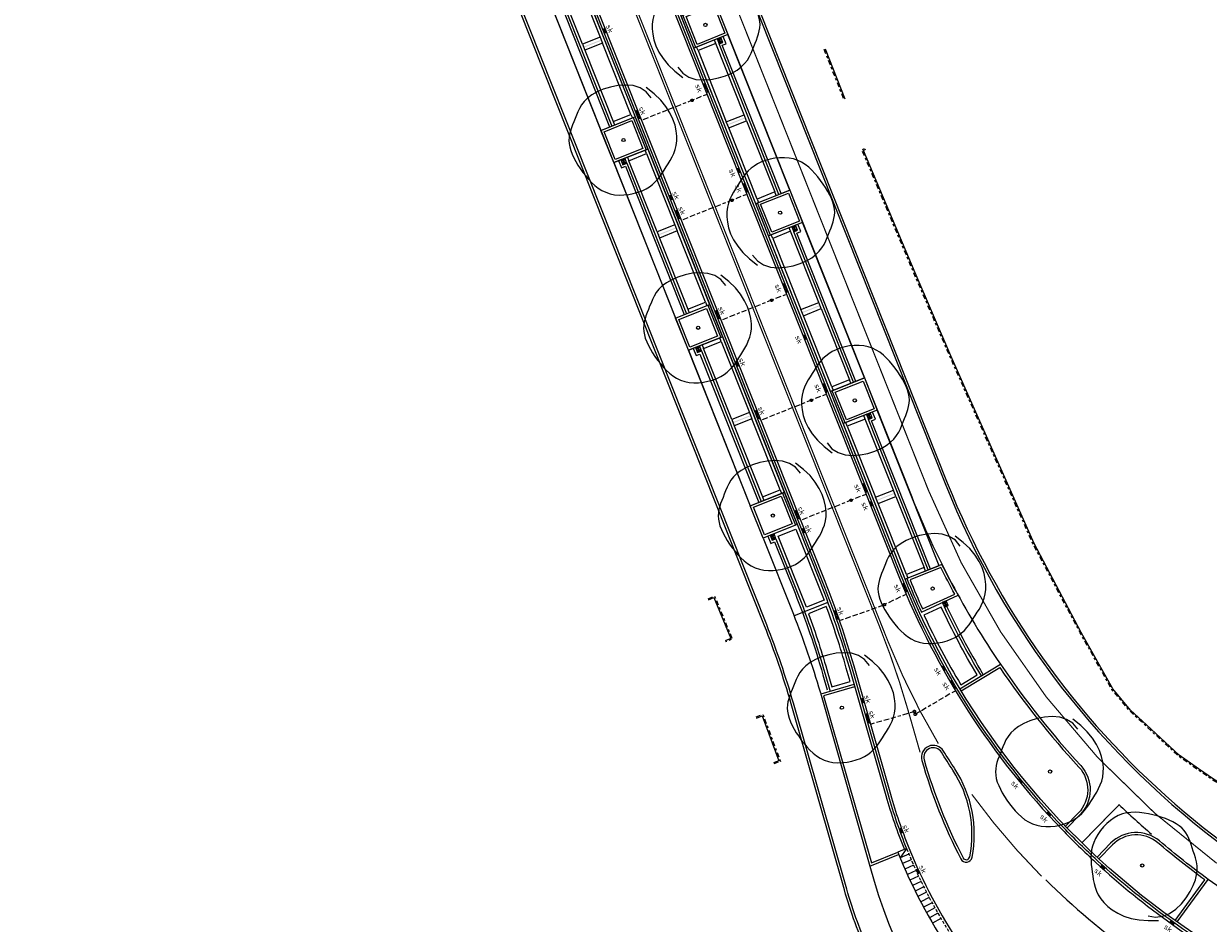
# Model space of a CAD drawing. Header units: metres. Extents: x 196678 to 197613, y 355400 to 356418.
# Tile 2 of 40: x 196814 to 196913, y 355769 to 355844. Entities that reach past the tile are written whole.
import ezdxf
from ezdxf.enums import TextEntityAlignment as Align

# ---------------------------------------------------------------- set-up
doc = ezdxf.new("R2010")
doc.units = ezdxf.units.M
for name, pattern in [('DASHED2', [0.375, 0.25, -0.125]), ('RI-GWA_AANSLUITLEIDING-SO', [23, 4, -1.8, 2.6, -1.8, 4.6, -1.8, 4.6, -1.8]), ('VH-OPSLUITBAND-SO', [10, 4, -2, 2, -2]), ('VW-11_STREEP', [2, 1, -1]), ('VW-30270_STREEP', [3, 0.3, -2.7])]:
    doc.linetypes.add(name, pattern=pattern)
for name, color, linetype, lineweight in [('N-WE-GR-BOOM-S', 7, 'Continuous', 18), ('N-WE-RI-GWA_KOLK_STRAATKOLK-450X300-S', 5, 'Continuous', 18), ('N-WE-RI-GWA_KOLK_STRAATKOLK-S', 5, 'Continuous', 18), ('N-WE-RI-GWA_KOLKAANSLUITLEIDING-G', 5, 'RI-GWA_AANSLUITLEIDING-SO', 18), ('N-WE-RI-HWA_KOLK-S', 5, 'Continuous', 18), ('N-WE-VH-GOOT-TEGEL_200x200-G', 5, 'Continuous', 18), ('N01-WE-VH-GOOT_TEGEL-G', 5, 'Continuous', 18), ('N01-WE-VH-KANTOPSLUITING_ACHTERKANTBAND-G', 5, 'Continuous', 18), ('N01-WE-VH-KANTOPSLUITING_ELEMENT_INRIT-G', 5, 'Continuous', 18), ('N01-WE-VH-KANTOPSLUITING_ELEMENT_INRIT_VOORKANT_BLOKKEN-G', 5, 'DASHED2', 18), ('N01-WE-VH-KANTOPSLUITING_GELEIDEBAND_50 200-G', 5, 'Continuous', 18), ('N01-WE-VH-KANTOPSLUITING_OPSLUITBAND_100X200-G', 5, 'VH-OPSLUITBAND-SO', 18), ('N01-WE-VH-KANTOPSLUITING_OPSLUITBAND_200X250-G', 5, 'Continuous', 18), ('N01-WE-VH-KANTOPSLUITING_TROTTOIRBAND_180X200-G', 5, 'Continuous', 18), ('N01-WE-VH-MATERIAALGRENS-G', 5, 'Continuous', 13), ('N01-WE-VW-MARKERING_DWARS_DRIEHOEK-G', 7, 'VW-HAAIETAND50_L', 25), ('N01-WE-VW-MARKERING_DWARS_DRIEHOEK_30-G', 7, 'VW-HAAIETAND30_L', 25), ('N01-WE-VW-MARKERING_LANGS_STREEP_11_010-G', 7, 'VW-11_STREEP', 13), ('N01-WE-VW-MARKERING_LANGS_STREEP_30270_010-G', 7, 'VW-30270_STREEP', 13), ('N01-WE-VW-MARKERING_LANGS_STREEP_DOORGETROKKEN-G', 7, 'Continuous', 13), ('N01-WE-VW-MARKERING_LANGS_STREEP_DOORGETROKKEN_010-G', 7, 'Continuous', 13), ('N02-WE-VH-OPENVERHARDING_STRAATBAKSTEEN_PARKEERVAK-V', 5, 'Continuous', 13)]:
    doc.layers.add(name, color=color, linetype=linetype, lineweight=lineweight)
doc.styles.add('NLCS-ISO-M250-T18', font='NLCS-ISO.ttf', dxfattribs={"height": 0.45})
doc.linetypes.add('VW-HAAIETAND30_L', pattern='A,0,-0.3,[150,NLCS.SHX,S=0.6,R=0,X=-0.375,Y=-0.15],-0.3', length=0.6)
doc.linetypes.add('VW-HAAIETAND50_L', pattern='A,0,-0.5,[150,NLCS.SHX,S=1,R=0,X=-0.625,Y=-0.25],-0.5', length=1)

# ---------------------------------------------------------------- blocks, each defined once
blk = doc.blocks.new('SGR-BOOM_09')
blk.add_lwpolyline([(-2.71, 3.84), (-3.39, 3.62), (-3.94, 3.22), (-4.37, 2.7), (-4.68, 2.07), (-4.9, 1.39), (-5.03, 0.69), (-5.08, 0), (-5.06, -0.63), (-4.98, -1.18), (-4.85, -1.66), (-4.68, -2.06), (-4.48, -2.41), (-4.25, -2.72), (-4.01, -2.98), (-3.76, -3.22), (-3.52, -3.45), (-3.28, -3.67), (-3.06, -3.89), (-2.83, -4.09), (-2.6, -4.28), (-2.36, -4.45), (-2.11, -4.6), (-1.85, -4.73), (-1.56, -4.82), (-1.25, -4.88), (-0.91, -4.92), (-0.55, -4.92), (-0.18, -4.9), (0.2, -4.86), (0.6, -4.79), (0.99, -4.71), (1.4, -4.61), (1.79, -4.49), (2.19, -4.36), (2.57, -4.21), (2.94, -4.03), (3.29, -3.83), (3.61, -3.59), (3.91, -3.32), (4.18, -3), (4.41, -2.65), (4.6, -2.26), (4.76, -1.85), (4.88, -1.42), (4.96, -0.99), (5.01, -0.55), (5.02, -0.13), (4.99, 0.27), (4.92, 0.64), (4.83, 0.98), (4.7, 1.31), (4.55, 1.62), (4.38, 1.91), (4.19, 2.2), (3.99, 2.48), (3.79, 2.76), (3.58, 3.04), (3.37, 3.33), (3.13, 3.61), (2.88, 3.87), (2.59, 4.13), (2.27, 4.36), (1.9, 4.56), (1.48, 4.74), (1, 4.87), (0.47, 4.96), (-0.12, 4.99), (-0.75, 4.94), (-1.44, 4.81), (-2.17, 4.58), (-2.94, 4.23), (-3.76, 3.76)])
blk.add_circle((0, 0), 0.15)
blk = doc.blocks.new('SRI-KOLK_STRAAT_450X350-SO')
h = blk.add_hatch(color=256)
h.dxf.hatch_style = 1
h.paths.add_polyline_path([(-1.125, 0), (0, 0.875), (-1.125, 1.75)])
h.paths.add_polyline_path([(1.125, 0), (1.125, 1.75), (0, 0.875)])
for p, q in [((-1.125, 0), (1.125, 1.75)), ((1.125, 0), (-1.125, 1.75))]:
    blk.add_line(p, q)
blk.add_lwpolyline([(-1.125, 0), (1.125, 0), (1.125, 1.75), (-1.125, 1.75)], close=True)
blk = doc.blocks.new('*U162')
blk.add_solid([(0.225, 0), (-0.225, 0), (0.225, -0.2), (-0.225, -0.2)])
at = {"style": 'NLCS-ISO-M250-T18'}
blk.add_attdef('SK', text='', height=0.45, dxfattribs=at).set_placement((0, 0), align=Align.BOTTOM_CENTER)
blk = doc.blocks.new('*U161')
blk.add_solid([(0.225, 0), (-0.225, 0), (0.225, -0.2), (-0.225, -0.2)])
at = {"style": 'NLCS-ISO-M250-T18'}
blk.add_attdef('SK', text='', height=0.45, dxfattribs=at).set_placement((0, -1.01), align=Align.BOTTOM_CENTER)
blk = doc.blocks.new('Boomplantvak 2900x2900')
at = {"layer": 'N01-WE-VH-KANTOPSLUITING_ACHTERKANTBAND-G', "ltscale": 0.2, "flags": 128}
blk.add_lwpolyline([(0.2, -0.2), (2.7, -0.2), (2.7, -2.7), (0.2, -2.7)], close=True, dxfattribs=at)
at = {"layer": 'N01-WE-VH-KANTOPSLUITING_OPSLUITBAND_200X250-G', "ltscale": 0.1, "flags": 128}
blk.add_lwpolyline([(0, 0), (2.9, 0), (2.9, -2.9), (0, -2.9)], close=True, dxfattribs=at)
at = {"layer": 'N01-WE-VH-MATERIAALGRENS-G', "ltscale": 0.2, "flags": 128}
blk.add_lwpolyline([(2.9, -2.9), (2.9, -3.06), (0, -3.06), (0, -2.9)], dxfattribs=at)

msp = doc.modelspace()

# ---------------------------------------------------------------- hatches: boundary and pattern name
at = {"layer": 'N02-WE-VH-OPENVERHARDING_STRAATBAKSTEEN_PARKEERVAK-V'}
h = msp.add_hatch(color=256, dxfattribs=at)
h.dxf.hatch_style = 1
h.paths.add_polyline_path([(196860.785, 355842.175), (196862.272, 355842.766), (196862.242, 355842.84), (196860.755, 355842.25)])
h = msp.add_hatch(color=256, dxfattribs=at)
h.dxf.hatch_style = 1
h.paths.add_polyline_path([(196874.272, 355836.344), (196872.785, 355835.753), (196872.814, 355835.678), (196874.301, 355836.269)])
h = msp.add_hatch(color=256, dxfattribs=at)
h.dxf.hatch_style = 1
h.paths.add_polyline_path([(196867.026, 355826.47), (196868.513, 355827.061), (196868.483, 355827.135), (196866.996, 355826.544)])
h = msp.add_hatch(color=256, dxfattribs=at)
h.dxf.hatch_style = 1
h.paths.add_polyline_path([(196880.513, 355820.638), (196879.026, 355820.047), (196879.056, 355819.973), (196880.542, 355820.564)])
h = msp.add_hatch(color=256, dxfattribs=at)
h.dxf.hatch_style = 1
h.paths.add_polyline_path([(196873.267, 355810.764), (196874.754, 355811.355), (196874.724, 355811.43), (196873.237, 355810.839)])
h = msp.add_hatch(color=256, dxfattribs=at)
h.dxf.hatch_style = 1
h.paths.add_polyline_path([(196886.754, 355804.933), (196885.267, 355804.342), (196885.297, 355804.268), (196886.784, 355804.859)])

# ---------------------------------------------------------------- linework, layer by layer
at = {"layer": 'N-WE-RI-GWA_KOLKAANSLUITLEIDING-G', "ltscale": 0.1, "flags": 128}
for points in [[(196871.003, 355838.774), (196871.114, 355838.495), (196871.002, 355838.235), (196869.84, 355837.773)], [(196869.84, 355837.773), (196865.705, 355836.13), (196865.445, 355836.242), (196865.334, 355836.521)], [(196874.327, 355830.41), (196874.438, 355830.131), (196874.326, 355829.871), (196873.164, 355829.41)], [(196873.164, 355829.41), (196869.029, 355827.766), (196868.769, 355827.878), (196868.658, 355828.157)], [(196877.651, 355822.046), (196877.762, 355821.767), (196877.65, 355821.507), (196876.488, 355821.046)], [(196876.488, 355821.046), (196872.352, 355819.402), (196872.093, 355819.514), (196871.982, 355819.793)], [(196880.974, 355813.682), (196881.085, 355813.403), (196880.973, 355813.144), (196879.811, 355812.682)], [(196879.811, 355812.682), (196875.676, 355811.039), (196875.416, 355811.151), (196875.305, 355811.429)], [(196884.298, 355805.318), (196884.409, 355805.04), (196884.297, 355804.78), (196883.135, 355804.318)], [(196883.135, 355804.318), (196879, 355802.675), (196878.74, 355802.787), (196878.629, 355803.066)], [(196887.631, 355796.957), (196887.746, 355796.679), (196887.642, 355796.408), (196885.92, 355795.576)], [(196881.895, 355794.683), (196881.995, 355794.4), (196882.25, 355794.278), (196885.92, 355795.576)], [(196891.687, 355788.861), (196891.839, 355788.602), (196891.768, 355788.329), (196888.493, 355786.407)], [(196884.505, 355786.043), (196884.587, 355785.755), (196884.834, 355785.617), (196888.426, 355786.645)]]:
    msp.add_lwpolyline(points, dxfattribs=at)
at = {"layer": 'N-WE-RI-GWA_KOLKAANSLUITLEIDING-G'}
for centre in [(196869.84, 355837.773), (196873.164, 355829.41), (196876.488, 355821.046), (196879.811, 355812.682), (196883.135, 355804.318), (196885.92, 355795.576), (196888.426, 355786.645), (196888.493, 355786.407)]:
    msp.add_circle(centre, 0.1, dxfattribs=at)
at = {"layer": 'N-WE-VH-GOOT-TEGEL_200x200-G', "ltscale": 0.2, "flags": 128}
msp.add_lwpolyline([(196841.356, 355920.825), (196845.685, 355909.933, -0.049389), (196847.305, 355904.288), (196848.761, 355896.325, 0.049389), (196850.675, 355889.657), (196887.128, 355797.927, 0.097436), (196900.765, 355776.769, 0.015049), (196903.571, 355774.026, 0.03173), (196909.997, 355768.825, 0.055291), (196922.568, 355761.852, 0.038867), (196932.181, 355758.684), (196984.904, 355745.746), (197012.274, 355739.03), (197022.337, 355736.561, 0.007145), (197030.698, 355734.636, 0.026759), (197036, 355733.788, 0.008403), (197037.68, 355733.639), (197042.105, 355733.323), (197042.43, 355733.3, 0.15343), (197051.298, 355735.405, 0.135449), (197056.892, 355741.244, 0.063612), (197058.277, 355744.839), (197059.978, 355751.772, 0.864732), (197058.694, 355752.292)], format="xyb", dxfattribs=at)
at = {"layer": 'N01-WE-VH-GOOT_TEGEL-G', "ltscale": 0.2, "flags": 128}
msp.add_lwpolyline([(196826.31, 355934.995), (196834.231, 355915.061), (196841.543, 355896.661), (196880.931, 355797.544, -0.024922), (196883.348, 355790.452), (196886.418, 355779.716, 0.026405), (196887.957, 355775.245, 0.103141), (196898.128, 355760.046, 0.021327), (196900.967, 355757.49, 0.02225), (196904.15, 355755.092, 0.090395), (196918.815, 355748.526), (196951.428, 355740.524), (196969.318, 355732.891)], format="xyb", dxfattribs=at)
at = {"layer": 'N01-WE-VH-KANTOPSLUITING_ACHTERKANTBAND-G', "ltscale": 0.2, "flags": 128}
for points in [[(196848.74, 355916.865), (196850.831, 355911.605, -0.049389), (196852.555, 355905.6), (196852.944, 355903.47, 0.049389), (196854.483, 355898.109), (196891.173, 355805.781, 0.242576), (196939.405, 355763.769), (196978.241, 355754.239, 0.011942), (196982.896, 355753.214, 0.011942)], [(196910.228, 355769.152, -0.144898), (196887.499, 355798.075), (196851.047, 355889.805, -0.016585), (196850.266, 355891.977, -0.016585)], [(196884.563, 355766.287, -0.036615), (196882.568, 355771.724), (196878.117, 355787.286, 0.024922), (196875.891, 355793.817), (196840.036, 355884.044)], [(196846.342, 355883.503), (196880.559, 355797.396, -0.024922), (196882.963, 355790.342), (196886.034, 355779.606, 0.026405), (196887.586, 355775.095, 0.026405)], [(196876.174, 355801.31), (196876.414, 355800.706), (196876.739, 355800.835), (196878.441, 355796.554, -0.024922), (196880.771, 355789.715), (196881.128, 355788.466)], [(196922.722, 355762.221, -0.055291), (196910.228, 355769.152)]]:
    msp.add_lwpolyline(points, format="xyb", dxfattribs=at)
for points in [[(196859.895, 355849.397), (196865.065, 355836.387)], [(196857.451, 355848.426), (196857.691, 355847.822), (196858.016, 355847.951), (196862.946, 355835.545)], [(196877.281, 355829.964), (196872.35, 355842.37), (196872.676, 355842.499), (196872.436, 355843.103)], [(196875.162, 355829.122), (196869.992, 355842.132)], [(196880.95, 355842.084), (196882.601, 355837.881)], [(196866.136, 355833.692), (196871.306, 355820.681)], [(196936.611, 355768.593), (196933.768, 355769.657), (196930.868, 355770.921), (196927.68, 355772.432), (196924.853, 355773.974), (196922.344, 355775.449), (196919.584, 355777.192), (196917.343, 355778.571), (196913.42, 355780.992), (196912.186, 355781.834), (196910.558, 355782.995), (196907.825, 355785.528), (196906.493, 355786.756), (196905.016, 355788.539), (196902.374, 355793.264), (196898.424, 355800.698), (196895.87, 355806.476), (196891.477, 355816.397), (196888.477, 355823.348), (196884.168, 355833.571), (196884.363, 355833.686)], [(196863.692, 355832.72), (196863.932, 355832.116), (196864.257, 355832.246), (196869.187, 355819.839)], [(196883.522, 355814.258), (196878.592, 355826.665), (196878.917, 355826.794), (196878.677, 355827.398)], [(196881.403, 355813.416), (196876.233, 355826.427)], [(196872.377, 355817.986), (196877.547, 355804.976)], [(196869.933, 355817.015), (196870.173, 355816.411), (196870.498, 355816.54), (196875.428, 355804.134)], [(196889.763, 355798.553), (196884.833, 355810.959), (196885.158, 355811.089), (196884.918, 355811.693)], [(196887.644, 355797.711), (196882.474, 355810.721)], [(196871.206, 355795.983), (196871.668, 355796.172), (196873.067, 355792.747), (196872.604, 355792.558)], [(196875.226, 355786.092), (196875.695, 355786.267), (196877.098, 355782.522), (196876.63, 355782.346)]]:
    msp.add_lwpolyline(points, dxfattribs=at)
at = {"layer": 'N01-WE-VH-KANTOPSLUITING_ACHTERKANTBAND-G', "flags": 128}
msp.add_lwpolyline([(196890.633, 355798.691), (196888.059, 355797.649, 0.01023), (196889.105, 355795.229), (196891.797, 355796.469, -0.008567)], format="xyb", close=True, dxfattribs=at)
for points in [[(196890.931, 355795.85, 0.027763), (196894.179, 355789.719, 0.027763)], [(196892.331, 355788.371), (196895.561, 355790.319, 0.036375), (196902.176, 355781.99, -0.398782), (196902.118, 355778.137), (196901.049, 355777.042)], [(196910.228, 355769.152), (196912.714, 355772.556, -0.01711), (196908.781, 355775.657, 0.393246), (196904.971, 355775.476), (196903.842, 355774.32)]]:
    msp.add_lwpolyline(points, format="xyb", dxfattribs=at)
msp.add_lwpolyline([(196883.428, 355788.717), (196880.835, 355787.963), (196884.834, 355773.982), (196887.03, 355774.87)], dxfattribs=at)
at = {"layer": 'N01-WE-VH-KANTOPSLUITING_ACHTERKANTBAND-G', "ltscale": 0.2, "flags": 128}
msp.add_lwpolyline([(196893.047, 355774.486, 0.195617), (196891.634, 355781.735, -0.007349), (196890.687, 355783.231, 0.87334), (196889.236, 355782.592, 0.049267), (196892.486, 355774.407, 0.710671)], format="xyb", close=True, dxfattribs=at)
at = {"layer": 'N01-WE-VH-KANTOPSLUITING_ELEMENT_INRIT-G', "ltscale": 0.2, "flags": 128}
for points in [[(196887.771, 355775.17), (196887.03, 355774.87)], [(196887.771, 355775.17), (196887.223, 355774.399)], [(196887.961, 355774.707), (196887.223, 355774.399)], [(196888.156, 355774.247), (196887.422, 355773.931)], [(196888.357, 355773.789), (196887.625, 355773.464)], [(196888.562, 355773.333), (196887.834, 355773)], [(196888.772, 355772.879), (196888.048, 355772.539)], [(196888.988, 355772.428), (196888.268, 355772.079)], [(196889.208, 355771.979), (196888.492, 355771.623)], [(196889.433, 355771.533), (196888.721, 355771.168)], [(196889.664, 355771.089), (196888.956, 355770.717)], [(196889.899, 355770.648), (196889.195, 355770.268)], [(196890.139, 355770.209), (196889.439, 355769.821)], [(196890.384, 355769.773), (196889.689, 355769.378)], [(196890.634, 355769.34), (196889.943, 355768.937)]]:
    msp.add_lwpolyline(points, dxfattribs=at)
msp.add_lwpolyline([(196887.03, 355774.87, 0.103141), (196897.428, 355759.331, 0.103141)], format="xyb", dxfattribs=at)
at = {"layer": 'N01-WE-VH-KANTOPSLUITING_ELEMENT_INRIT_VOORKANT_BLOKKEN-G', "flags": 128}
msp.add_lwpolyline([(196887.771, 355775.17, 0.103141), (196897.988, 355759.903, 0.103141)], format="xyb", dxfattribs=at)
at = {"layer": 'N01-WE-VH-KANTOPSLUITING_GELEIDEBAND_50 200-G', "ltscale": 0.2, "flags": 128}
for points in [[(196855.829, 355894.181), (196890.988, 355805.707, 0.141405), (196914.762, 355775.023)], [(196900.909, 355776.908, -0.097436), (196887.314, 355798.001), (196850.861, 355889.731, -0.016585), (196850.076, 355891.915, -0.016585)], [(196846.527, 355883.577), (196880.745, 355797.47, -0.024922), (196883.155, 355790.397), (196886.226, 355779.661, 0.026405), (196887.771, 355775.17, 0.026405)], [(196883.654, 355769.038, -0.018301), (196882.76, 355771.779), (196878.309, 355787.341, 0.024922), (196876.077, 355793.89), (196841.271, 355881.476)], [(196876.36, 355801.384), (196876.526, 355800.965), (196876.851, 355801.095), (196878.626, 355796.628, -0.024922), (196880.963, 355789.77), (196881.376, 355788.329)], [(196890.75, 355795.766, 0.027763), (196894.008, 355789.616)], [(196910.113, 355768.988, -0.03173), (196903.706, 355774.173, -0.03173)]]:
    msp.add_lwpolyline(points, format="xyb", dxfattribs=at)
for points in [[(196857.637, 355848.5), (196857.803, 355848.081), (196858.128, 355848.211), (196863.132, 355835.619)], [(196877.095, 355829.89), (196872.091, 355842.482), (196872.416, 355842.611), (196872.25, 355843.03)], [(196863.878, 355832.794), (196864.044, 355832.376), (196864.369, 355832.505), (196869.373, 355819.913)], [(196883.336, 355814.185), (196878.332, 355826.777), (196878.657, 355826.906), (196878.491, 355827.324)], [(196870.119, 355817.089), (196870.285, 355816.671), (196870.61, 355816.8), (196875.614, 355804.208)], [(196889.577, 355798.479), (196884.573, 355811.071), (196884.898, 355811.201), (196884.732, 355811.619)]]:
    msp.add_lwpolyline(points, dxfattribs=at)
at = {"layer": 'N01-WE-VH-KANTOPSLUITING_OPSLUITBAND_100X200-G', "ltscale": 0.1, "flags": 128}
for points in [[(196880.857, 355842.048), (196882.508, 355837.845)], [(196936.576, 355768.499), (196933.731, 355769.564), (196930.827, 355770.83), (196927.634, 355772.343), (196924.803, 355773.887), (196922.291, 355775.364), (196919.531, 355777.107), (196917.291, 355778.486), (196913.365, 355780.908), (196912.128, 355781.752), (196910.494, 355782.917), (196907.757, 355785.454), (196906.421, 355786.688), (196904.933, 355788.483), (196902.286, 355793.216), (196898.334, 355800.654), (196895.778, 355806.436), (196891.385, 355816.357), (196888.385, 355823.309), (196884.042, 355833.613), (196884.312, 355833.772)], [(196871.168, 355796.076), (196871.723, 355796.302), (196873.197, 355792.692), (196872.642, 355792.465)], [(196875.191, 355786.185), (196875.753, 355786.396), (196877.227, 355782.463), (196876.665, 355782.252)]]:
    msp.add_lwpolyline(points, dxfattribs=at)
at = {"layer": 'N01-WE-VH-KANTOPSLUITING_OPSLUITBAND_200X250-G', "ltscale": 0.1, "flags": 128}
msp.add_lwpolyline([(196890.729, 355798.945), (196887.798, 355797.76, 0.011782), (196889.007, 355794.964), (196892.076, 355796.377, -0.009932)], format="xyb", close=True, dxfattribs=at)
for points in [[(196892.228, 355788.542), (196895.62, 355790.588, 0.037024), (196902.323, 355782.125, -0.398782), (196902.261, 355777.997), (196901.192, 355776.903)], [(196883.373, 355788.909), (196880.588, 355788.1, -0.000357), (196880.616, 355788.001), (196884.703, 355773.714), (196887.105, 355774.685)], [(196903.706, 355774.173, -0.015049), (196900.909, 355776.908)], [(196910.392, 355769.036), (196912.993, 355772.6, -0.017794), (196908.91, 355775.81, 0.393246), (196904.828, 355775.616), (196903.695, 355774.456)], [(196890.894, 355756.778, -0.091096), (196883.654, 355769.038)], [(196922.645, 355762.036, -0.055291), (196910.113, 355768.988)]]:
    msp.add_lwpolyline(points, format="xyb", dxfattribs=at)
at = {"layer": 'N01-WE-VH-KANTOPSLUITING_TROTTOIRBAND_180X200-G', "ltscale": 0.2, "flags": 128}
msp.add_lwpolyline([(196893.243, 355774.448, 0.195617), (196891.801, 355781.845, -0.007349), (196890.858, 355783.335, 0.87334), (196889.044, 355782.537, 0.049267), (196892.308, 355774.315, 0.710671)], format="xyb", close=True, dxfattribs=at)
at = {"layer": 'N01-WE-VH-MATERIAALGRENS-G', "ltscale": 0.2, "flags": 128}
for points in [[(196760.181, 356092.033), (196874.703, 355803.846)], [(196857.051, 355848.267), (196862.221, 355835.257)], [(196862.153, 355843.063), (196862.36, 355842.543)], [(196872.835, 355843.262), (196869.992, 355842.132)], [(196878.005, 355830.252), (196872.835, 355843.262)], [(196860.666, 355842.473), (196860.873, 355841.952)], [(196870.333, 355841.923), (196870.215, 355842.221)], [(196871.82, 355842.514), (196871.701, 355842.812)], [(196862.221, 355835.257), (196865.065, 355836.387)], [(196864.724, 355836.595), (196864.842, 355836.298)], [(196874.39, 355836.046), (196874.183, 355836.567)], [(196863.237, 355836.005), (196863.355, 355835.707)], [(196872.903, 355835.455), (196872.696, 355835.976)], [(196863.292, 355832.562), (196866.136, 355833.692)], [(196866.031, 355833.306), (196865.913, 355833.603)], [(196863.292, 355832.562), (196868.462, 355819.551)], [(196864.426, 355833.012), (196864.544, 355832.715)], [(196878.005, 355830.252), (196875.162, 355829.122)], [(196875.267, 355829.508), (196875.385, 355829.21)], [(196876.872, 355829.801), (196876.753, 355830.099)], [(196868.395, 355827.358), (196868.601, 355826.838)], [(196879.076, 355827.557), (196876.233, 355826.427)], [(196884.247, 355814.547), (196879.076, 355827.557)], [(196866.908, 355826.767), (196867.114, 355826.247)], [(196876.574, 355826.218), (196876.456, 355826.515)], [(196878.061, 355826.809), (196877.943, 355827.106)], [(196868.462, 355819.551), (196871.306, 355820.681)], [(196869.478, 355820.299), (196869.596, 355820.002)], [(196870.965, 355820.89), (196871.083, 355820.593)], [(196879.144, 355819.75), (196878.937, 355820.27)], [(196880.631, 355820.341), (196880.424, 355820.861)], [(196869.533, 355816.856), (196872.377, 355817.986)], [(196870.667, 355817.307), (196870.785, 355817.009)], [(196872.272, 355817.6), (196872.154, 355817.898)], [(196869.533, 355816.856), (196874.703, 355803.846)], [(196884.247, 355814.547), (196881.403, 355813.416)], [(196883.113, 355814.096), (196882.995, 355814.393)], [(196881.508, 355813.802), (196881.626, 355813.505)], [(196874.636, 355811.653), (196874.842, 355811.132)], [(196885.317, 355811.852), (196882.474, 355810.721)], [(196884.302, 355811.104), (196884.184, 355811.401)], [(196890.488, 355798.841), (196885.317, 355811.852)], [(196873.149, 355811.062), (196873.356, 355810.541)], [(196882.815, 355810.513), (196882.697, 355810.81)], [(196874.703, 355803.846), (196877.547, 355804.976)], [(196875.719, 355804.594), (196875.837, 355804.296)], [(196877.206, 355805.185), (196877.324, 355804.887)], [(196885.385, 355804.045), (196885.179, 355804.565)], [(196886.872, 355804.636), (196886.665, 355805.156)], [(196890.488, 355798.841), (196887.644, 355797.711)], [(196889.354, 355798.391), (196889.236, 355798.688)], [(196887.749, 355798.097), (196887.867, 355797.8)], [(196881.184, 355795.768), (196878.36, 355794.646)]]:
    msp.add_lwpolyline(points, dxfattribs=at)
for points in [[(196815.448, 355979.386), (196816.433, 355979.778, -0.414213), (196819.031, 355978.658), (196820.543, 355974.852, 0.049323), (196823.388, 355969.344), (196824.577, 355967.512, -0.049323), (196827.151, 355962.528), (196847.857, 355910.423, -0.049389), (196849.407, 355905.024), (196849.796, 355902.894, 0.049389), (196851.509, 355896.928), (196888.2, 355804.599, 0.054457), (196895.62, 355790.588, -0.054457)], [(196875.774, 355801.151), (196878.307, 355794.777, -0.023869), (196880.532, 355788.292, -0.000696), (196880.588, 355788.1, -0.023869)], [(196884.703, 355773.714), (196885.067, 355772.439, 0.269118), (196911.822, 355746.68), (196939.718, 355739.834, -0.062236), (196951.856, 355735.196, 0.062242), (196963.44, 355730.771), (196984.927, 355725.497, -0.009439), (196991.4, 355723.778)], [(196983.814, 355749.786, -0.015724), (196977.478, 355751.131), (196938.643, 355760.661, -0.097816), (196912.993, 355772.6, -0.097464)]]:
    msp.add_lwpolyline(points, format="xyb", dxfattribs=at)
for points in [[(196860.666, 355842.473), (196858.303, 355848.42), (196859.79, 355849.011), (196862.153, 355843.063)], [(196860.873, 355841.952), (196863.237, 355836.005), (196864.724, 355836.595), (196862.36, 355842.543)], [(196874.183, 355836.567), (196871.82, 355842.514), (196870.333, 355841.923), (196872.696, 355835.976)], [(196874.39, 355836.046), (196876.753, 355830.099), (196875.267, 355829.508), (196872.903, 355835.455)], [(196866.908, 355826.767), (196864.544, 355832.715), (196866.031, 355833.306), (196868.395, 355827.358)], [(196867.114, 355826.247), (196869.478, 355820.299), (196870.965, 355820.89), (196868.601, 355826.838)], [(196880.424, 355820.861), (196878.061, 355826.809), (196876.574, 355826.218), (196878.937, 355820.27)], [(196880.631, 355820.341), (196882.995, 355814.393), (196881.508, 355813.802), (196879.144, 355819.75)], [(196873.149, 355811.062), (196870.785, 355817.009), (196872.272, 355817.6), (196874.636, 355811.653)], [(196873.356, 355810.541), (196875.719, 355804.594), (196877.206, 355805.185), (196874.842, 355811.132)], [(196886.665, 355805.156), (196884.302, 355811.104), (196882.815, 355810.513), (196885.179, 355804.565)], [(196886.872, 355804.636), (196889.236, 355798.688), (196887.749, 355798.097), (196885.385, 355804.045)], [(196879.39, 355795.356), (196877.026, 355801.304), (196878.513, 355801.895), (196880.877, 355795.947)]]:
    msp.add_lwpolyline(points, close=True, dxfattribs=at)
for points in [[(196881.058, 355795.417), (196879.571, 355794.826, -0.017985), (196881.194, 355789.836), (196881.518, 355788.703), (196883.054, 355789.15), (196882.732, 355790.276, 0.018134)], [(196890.667, 355795.375), (196889.218, 355794.698, 0.025557), (196892.31, 355788.872), (196893.679, 355789.698, -0.025533)]]:
    msp.add_lwpolyline(points, format="xyb", close=True, dxfattribs=at)
at = {"layer": 'N01-WE-VW-MARKERING_DWARS_DRIEHOEK-G'}
msp.add_arc((196941.756, 355815.077), 60, 225.10526, 234.38542, dxfattribs=at)
at = {"layer": 'N01-WE-VW-MARKERING_DWARS_DRIEHOEK_30-G'}
msp.add_arc((196956.039, 355831.558), 73, 226.20541, 229.1126, dxfattribs=at)
at = {"layer": 'N01-WE-VW-MARKERING_LANGS_STREEP_11_010-G', "const_width": 0.1, "flags": 128}
msp.add_lwpolyline([(196893.224, 355779.711, 0.037486), (196899.049, 355772.861)], format="xyb", dxfattribs=at)
at = {"layer": 'N01-WE-VW-MARKERING_LANGS_STREEP_30270_010-G', "const_width": 0.1, "flags": 128}
msp.add_lwpolyline([(196913.694, 355773.946, -0.140591), (196889.594, 355805.153), (196852.903, 355897.481, -0.049389), (196851.272, 355903.164), (196850.882, 355905.294, 0.049389), (196849.251, 355910.977), (196828.545, 355963.082, 0.049323), (196825.835, 355968.328), (196824.647, 355970.16, -0.049323), (196821.937, 355975.406), (196771.316, 356102.789, 0.209036), (196740.858, 356132.944), (196734.46, 356135.413)], format="xyb", dxfattribs=at)
at = {"layer": 'N01-WE-VW-MARKERING_LANGS_STREEP_DOORGETROKKEN-G', "const_width": 0.1, "flags": 128}
msp.add_lwpolyline([(196905.538, 355778.846), (196902.427, 355775.662)], dxfattribs=at)
at = {"layer": 'N01-WE-VW-MARKERING_LANGS_STREEP_DOORGETROKKEN_010-G', "const_width": 0.1, "flags": 128}
for points in [[(196849.362, 355884.703), (196885.509, 355793.741, -0.024756), (196887.902, 355786.71), (196888.898, 355783.228)], [(196849.548, 355884.777), (196885.695, 355793.815), (196886.219, 355792.496, 0.039694), (196890.425, 355783.956, 0.039694)]]:
    msp.add_lwpolyline(points, format="xyb", dxfattribs=at)

# ---------------------------------------------------------------- block references
for p, rotation in [((196871.764, 355845.957), 291.6723232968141), ((196863.292, 355832.562), 111.67), ((196878.005, 355830.252), 291.6723232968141), ((196869.533, 355816.856), 111.67), ((196884.247, 355814.547), 291.6723232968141), ((196875.774, 355801.151), 111.67)]:
    msp.add_blockref('Boomplantvak 2900x2900', p, dxfattribs=dict(rotation=rotation))
at = {"layer": 'N-WE-GR-BOOM-S'}
for p, xscale, yscale, zscale, rotation in [((196870.952, 355844.074), 0.9000000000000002, 0.9000000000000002, 0.9000000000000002, 111.6722829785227), ((196864.104, 355834.445), 0.9000000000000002, 0.9000000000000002, 0.9000000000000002, 291.6722829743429), ((196877.193, 355828.369), 0.9000000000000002, 0.9000000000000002, 0.9000000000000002, 111.6722829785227), ((196870.345, 355818.739), 0.9000000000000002, 0.9000000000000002, 0.9000000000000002, 291.6722829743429), ((196883.434, 355812.664), 0.9000000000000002, 0.9000000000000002, 0.9000000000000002, 111.6722829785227), ((196876.587, 355803.034), 0.9000000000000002, 0.9000000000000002, 0.9000000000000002, 291.6722829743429), ((196889.947, 355796.927), 0.9, 0.9, 0.9, 291.6703695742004), ((196882.358, 355786.959), 0.9000000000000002, 0.9000000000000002, 0.9000000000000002, 291.6722829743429), ((196899.767, 355781.617), 0.9, 0.9, 0.9, 291.6703695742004), ((196907.471, 355773.761), 0.8999999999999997, 0.8999999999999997, 0.8999999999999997, 151.3973068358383)]:
    msp.add_blockref('SGR-BOOM_09', p, dxfattribs=dict(at, xscale=xscale, yscale=yscale, zscale=zscale, rotation=rotation))
at = {"layer": 'N-WE-RI-GWA_KOLK_STRAATKOLK-450X300-S'}
for name, p, rotation in [('*U162', (196862.621, 355843.62), 291.6723232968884), ('*U161', (196873.829, 355831.933), 291.6723232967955), ('*U162', (196868.16, 355829.68), 291.6723232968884), ('*U161', (196879.369, 355817.993), 291.6723232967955), ('*U162', (196873.7, 355815.741), 291.6723232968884), ('*U161', (196884.908, 355804.054), 291.6723232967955), ('*U162', (196879.239, 355801.801), 291.6723232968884), ('*U161', (196890.967, 355790.316), 299.1780155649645), ('*U162', (196884.172, 355787.571), 285.9616898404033), ('*U161', (196899.744, 355778.148), 312.4325699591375), ('*U162', (196888.796, 355773.302), 294.7070852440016), ('*U161', (196910.026, 355769.05), 324.5570796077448)]:
    msp.add_blockref(name, p, dxfattribs=dict(at, rotation=rotation)).add_auto_attribs({'SK': 'sk'})
at = {"layer": 'N-WE-RI-GWA_KOLK_STRAATKOLK-S'}
for name, p, rotation in [('*U161', (196871.013, 355839.02), 291.6723232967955), ('*U162', (196865.344, 355836.767), 291.6723232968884), ('*U161', (196874.337, 355830.656), 291.6723232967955), ('*U162', (196868.668, 355828.403), 291.6723232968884), ('*U161', (196877.661, 355822.292), 291.6723232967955), ('*U162', (196871.992, 355820.039), 291.6723232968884), ('*U161', (196880.984, 355813.928), 291.6723232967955), ('*U162', (196875.315, 355811.675), 291.6723232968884), ('*U161', (196884.308, 355805.564), 291.6723232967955), ('*U162', (196878.639, 355803.312), 291.6723232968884), ('*U161', (196887.637, 355797.203), 292.515247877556), ('*U162', (196881.914, 355794.929), 289.4792291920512), ('*U161', (196891.66, 355789.106), 300.4073901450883), ('*U162', (196884.539, 355786.287), 285.9616898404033), ('*U161', (196897.355, 355780.914), 309.2110488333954), ('*U162', (196887.395, 355776.708), 290.0072800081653), ('*U161', (196904.243, 355773.685), 318.0215118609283)]:
    msp.add_blockref(name, p, dxfattribs=dict(at, rotation=rotation)).add_auto_attribs({'SK': 'sk'})
at = {"layer": 'N-WE-RI-HWA_KOLK-S', "xscale": 0.2, "yscale": 0.2, "zscale": 0.2}
for p, rotation in [((196872.008, 355842.691), 291.672297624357), ((196863.961, 355832.585), 291.672297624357), ((196878.249, 355826.986), 291.672297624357), ((196870.202, 355816.88), 291.672297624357), ((196884.49, 355811.281), 291.672297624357), ((196876.443, 355801.174), 291.672297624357), ((196890.845, 355795.562), 294.9358443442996)]:
    msp.add_blockref('SRI-KOLK_STRAAT_450X350-SO', p, dxfattribs=dict(at, rotation=rotation))

doc.saveas('drawing.dxf')
